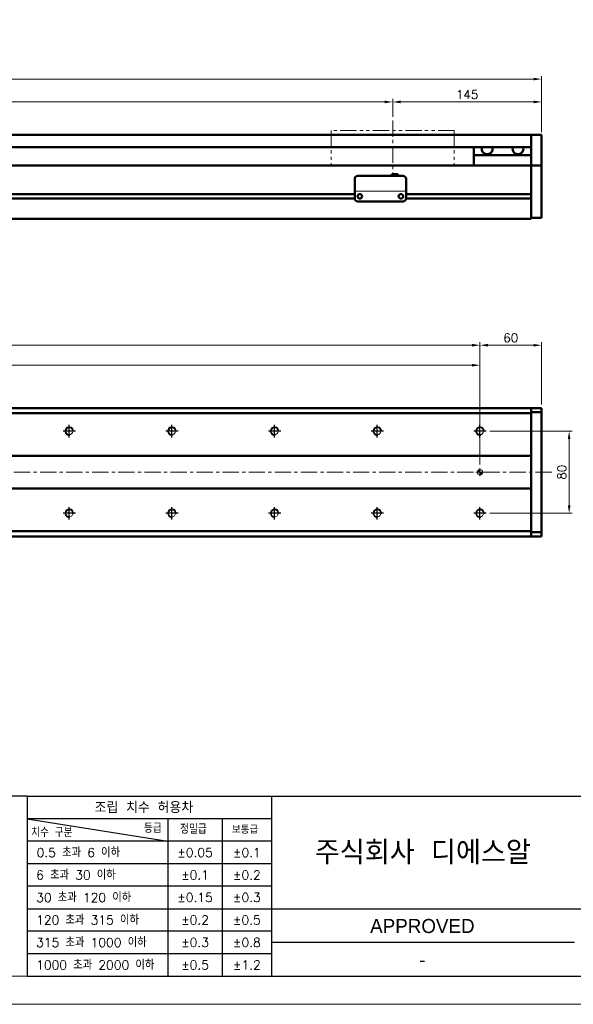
# Model space of a CAD drawing. Header units: millimetres. Extents: x 46891 to 50846, y 6223 to 10155.
# Tile 3 of 5: x 49704 to 50243, y 8529 to 9488. Entities that reach past the tile are written whole.
import ezdxf
from ezdxf.enums import TextEntityAlignment as Align

# ---------------------------------------------------------------- set-up
doc = ezdxf.new("R2010")
doc.units = ezdxf.units.MM
doc.header["$LTSCALE"] = 0.5
doc.linetypes.add('CENTER', pattern=[50.8, 31.75, -6.35, 6.35, -6.35])
doc.linetypes.add('PHANTOM', pattern=[63.5, 31.75, -6.35, 6.35, -6.35, 6.35, -6.35])
doc.layers.get('0').update_dxf_attribs({"lineweight": 20})
doc.layers.add('1', color=1, linetype='CENTER', lineweight=13)
doc.layers.add('외형선(ISO)', color=7, linetype='Continuous', lineweight=50)
for name, color, linetype in [('3', 3, 'Continuous'), ('C', 1, 'CENTER'), ('DIM', 4, 'Continuous')]:
    doc.layers.add(name, color=color, linetype=linetype)
doc.styles.add('ACISOGDT', font='amgdt.shx')
doc.styles.add('DSR TEXT', font='romans.shx', dxfattribs={"bigfont": 'whgtxt.shx'})
doc.styles.get("Standard").update_dxf_attribs({"font": 'romans.shx', "bigfont": 'whgtxt.shx'})
doc.dimstyles.new('DSR', dxfattribs={"dimscale": 2, "dimtxt": 3, "dimasz": 3, "dimexe": 0.5, "dimexo": 0.5, "dimgap": 0.5, "dimtad": 1, "dimdsep": 46, "dimtxsty": 'Standard', "dimcen": 2.5, "dimclrd": 4, "dimclre": 4, "dimclrt": 2, "dimadec": 0, "dimazin": 2, "dimtfac": 1, "dimtmove": 0, "dimatfit": 3, "dimfxl": 0, "dimlwd": -1, "dimlwe": -1, "dimarcsym": 0})

# ---------------------------------------------------------------- blocks, each defined once
blk = doc.blocks.new('A$C13F00394')
at = {"layer": '3'}
for p, q in [((0, 32), (-207.68, 32)), ((0, 32), (202.32, 32)), ((0, 32), (0, 0)), ((43.43, 32), (43.43, 0)), ((0, 28), (25, 24)), ((43.43, 28), (0, 28)), ((25, 28), (25, 0)), ((34.7, 28), (34.7, 0)), ((43.43, 24), (0, 24)), ((43.43, 20), (0, 20)), ((43.43, 16), (0, 16)), ((0, 12), (129.32, 12)), ((43.43, 8), (0, 8)), ((97.32, 6), (43.43, 6)), ((43.43, 4), (0, 4)), ((0, 0), (202.32, 0))]:
    blk.add_line(p, q, dxfattribs=at)
at = {"color": 0, "style": 'DSR TEXT'}
for s, height, p in [('조립 치수 허용차', 2, (11.97, 29.02)), ('치수 구분', 1.5, (0.69, 24.78)), ('등급', 1.5, (20.77, 25.52)), ('정밀급', 1.5, (27.18, 25.37)), ('보통급', 1.3, (36.41, 25.38)), (' 0.5 초과 6 이하', 1.6, (0.56, 21.19)), (' 6 초과 30 이하', 1.6, (0.49, 17.19)), (' 30 초과 120 이하', 1.6, (0.49, 13.19)), (' 120 초과 315 이하', 1.6, (0.49, 9.19)), (' 315 초과 1000 이하', 1.6, (0.49, 5.19)), (' 1000 초과 2000 이하', 1.6, (0.49, 1.19))]:
    blk.add_text(s, height=height, dxfattribs=at).set_placement(p)
at = {"color": 7, "style": 'ACISOGDT'}
blk.add_text('APPROVED', height=2.5, dxfattribs=at).set_placement((70.28, 8.93), align=Align.MIDDLE_CENTER)
at = {"color": 7, "insert": (70.37, 22), "char_height": 4.2, "attachment_point": 5, "style": 'DSR TEXT'}
blk.add_mtext('주식회사 디에스알', dxfattribs=at)
at = {"color": 0, "char_height": 1.6, "attachment_point": 5, "style": 'DSR TEXT'}
for s, insert in [('%%P0.05', (29.85, 22)), ('%%P0.1', (39.07, 22)), ('%%P0.1', (29.85, 18)), ('%%P0.2', (39.07, 18)), ('%%P0.15', (29.85, 14)), ('%%P0.3', (39.07, 14)), ('%%P0.2', (29.85, 10)), ('%%P0.5', (39.07, 10)), ('%%P0.3', (29.85, 6)), ('%%P0.8', (39.07, 6)), ('%%P0.5', (29.85, 2)), ('%%P1.2', (39.07, 2))]:
    blk.add_mtext(s, dxfattribs=dict(at, insert=insert))
blk = doc.blocks.new('A$C1C1952E1')
at = {"color": 1}
blk.add_lwpolyline([(0, 0), (420, 0), (420, 297), (0, 297)], close=True, dxfattribs=at)
at = {"color": 3}
blk.add_lwpolyline([(5, 5), (415, 5), (415, 292), (5, 292)], close=True, dxfattribs=at)
blk = doc.blocks.new('*D116')
at = {"color": 1, "linetype": 'ByBlock'}
for p, q in [((50067.19, 9393.56), (50067.19, 9410.91)), ((50212.19, 9378.56), (50212.19, 9410.91)), ((50204.39, 9407.91), (50074.99, 9407.91))]:
    blk.add_line(p, q, dxfattribs=at)
at = {"color": 1}
for points in [[(50074.99, 9409.22), (50074.99, 9406.61), (50067.19, 9407.91)], [(50204.39, 9409.22), (50204.39, 9406.61), (50212.19, 9407.91)]]:
    blk.add_solid(points, dxfattribs=at)
at = {"layer": 'Defpoints', "color": 0}
for p in [(50067.19, 9407.91), (50067.19, 9389.96), (50212.19, 9374.96)]:
    blk.add_point(p, dxfattribs=at)
at = {"color": 3, "insert": (50139.69, 9415.11), "char_height": 8.4, "attachment_point": 5, "style": 'DSR TEXT'}
blk.add_mtext('145', dxfattribs=at)
blk = doc.blocks.new('*D117')
at = {"color": 1, "linetype": 'ByBlock'}
for p, q in [((48867.19, 9393.56), (48867.19, 9410.91)), ((50067.19, 9393.56), (50067.19, 9410.91)), ((48874.99, 9407.91), (50059.39, 9407.91))]:
    blk.add_line(p, q, dxfattribs=at)
at = {"color": 1}
for points in [[(48874.99, 9409.22), (48874.99, 9406.61), (48867.19, 9407.91)], [(50059.39, 9409.22), (50059.39, 9406.61), (50067.19, 9407.91)]]:
    blk.add_solid(points, dxfattribs=at)
at = {"layer": 'Defpoints', "color": 0}
for p in [(50067.19, 9407.91), (48867.19, 9389.96), (50067.19, 9389.96)]:
    blk.add_point(p, dxfattribs=at)
at = {"color": 3, "insert": (49467.19, 9415.11), "char_height": 8.4, "attachment_point": 5, "style": 'DSR TEXT'}
blk.add_mtext('STROKE : 1200', dxfattribs=at)
blk = doc.blocks.new('*D119')
at = {"color": 1, "linetype": 'ByBlock'}
for p, q in [((48712.19, 9379.56), (48712.19, 9433.19)), ((48719.99, 9430.19), (50204.39, 9430.19)), ((50212.19, 9379.56), (50212.19, 9433.19))]:
    blk.add_line(p, q, dxfattribs=at)
at = {"color": 1}
for points in [[(48719.99, 9431.49), (48719.99, 9428.89), (48712.19, 9430.19)], [(50204.39, 9431.49), (50204.39, 9428.89), (50212.19, 9430.19)]]:
    blk.add_solid(points, dxfattribs=at)
at = {"layer": 'Defpoints', "color": 0}
for p in [(50212.19, 9430.19), (48712.19, 9375.96), (50212.19, 9375.96)]:
    blk.add_point(p, dxfattribs=at)
at = {"color": 3, "insert": (49462.19, 9437.39), "char_height": 8.4, "attachment_point": 5, "style": 'DSR TEXT'}
blk.add_mtext('1500', dxfattribs=at)
blk = doc.blocks.new('A$C33E56CC6')
h = blk.add_hatch()
h.set_pattern_fill('ANSI31', color=256, style=0)
h.set_pattern_definition([(45, (-7065.45672, -6508.5399), (-0.0883883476, 0.0883883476), [])])
h.paths.add_polyline_path([(4, 6.5, 0.414214), (1.5, 4), (4, 4)])
h.paths.add_polyline_path([(6.5, 4), (4, 4), (4, 1.5, 0.414214)])
blk.add_circle((4, 4), 2.5)
at = {"layer": '1'}
for p, q in [((0, 4), (8, 4)), ((4, 0), (4, 8))]:
    blk.add_line(p, q, dxfattribs=at)
blk = doc.blocks.new('tap8')
blk.add_circle((0, 0), 3.4)
at = {"layer": 'C', "color": 1, "linetype": 'CENTER'}
for p, q in [((-6.05, 0), (6.05, 0)), ((0, -6.05), (0, 6.05))]:
    blk.add_line(p, q, dxfattribs=at)
at = {"layer": 'DIM', "color": 3}
blk.add_arc((0, 0), 4, 263.84551, 189.43144, dxfattribs=at)
blk = doc.blocks.new('*D120')
at = {"color": 1, "linetype": 'ByBlock'}
for p, q in [((48852.19, 9054.87), (48852.19, 9154.46)), ((48859.99, 9151.46), (50144.39, 9151.46)), ((50152.19, 9054.87), (50152.19, 9154.46))]:
    blk.add_line(p, q, dxfattribs=at)
at = {"color": 1}
for points in [[(48859.99, 9152.76), (48859.99, 9150.16), (48852.19, 9151.46)], [(50144.39, 9152.76), (50144.39, 9150.16), (50152.19, 9151.46)]]:
    blk.add_solid(points, dxfattribs=at)
at = {"layer": 'Defpoints', "color": 0}
for p in [(50152.19, 9151.46), (48852.19, 9051.27), (50152.19, 9051.27)]:
    blk.add_point(p, dxfattribs=at)
at = {"color": 3, "insert": (49502.19, 9158.66), "char_height": 8.4, "attachment_point": 5, "style": 'DSR TEXT'}
blk.add_mtext('1300%%P0.02', dxfattribs=at)
blk = doc.blocks.new('*D122')
at = {"color": 1, "linetype": 'ByBlock'}
for p, q in [((50152.19, 9098.48), (50152.19, 9173.94)), ((50159.99, 9170.94), (50204.39, 9170.94)), ((50212.19, 9113.37), (50212.19, 9173.94))]:
    blk.add_line(p, q, dxfattribs=at)
at = {"color": 1}
for points in [[(50159.99, 9172.24), (50159.99, 9169.64), (50152.19, 9170.94)], [(50204.39, 9172.24), (50204.39, 9169.64), (50212.19, 9170.94)]]:
    blk.add_solid(points, dxfattribs=at)
at = {"layer": 'Defpoints', "color": 0}
for p in [(50212.19, 9170.94), (50212.19, 9109.77), (50152.19, 9094.88)]:
    blk.add_point(p, dxfattribs=at)
at = {"color": 3, "insert": (50182.19, 9178.14), "char_height": 8.4, "attachment_point": 5, "style": 'DSR TEXT'}
blk.add_mtext('60', dxfattribs=at)
blk = doc.blocks.new('*D125')
at = {"color": 1, "linetype": 'ByBlock'}
for p, q in [((48852.19, 9096.92), (48852.19, 9173.94)), ((48859.99, 9170.94), (50144.39, 9170.94)), ((50152.19, 9096.92), (50152.19, 9173.94))]:
    blk.add_line(p, q, dxfattribs=at)
at = {"color": 1}
for points in [[(48859.99, 9172.24), (48859.99, 9169.64), (48852.19, 9170.94)], [(50144.39, 9172.24), (50144.39, 9169.64), (50152.19, 9170.94)]]:
    blk.add_solid(points, dxfattribs=at)
at = {"layer": 'Defpoints', "color": 0}
for p in [(50152.19, 9170.94), (48852.19, 9093.32), (50152.19, 9093.32)]:
    blk.add_point(p, dxfattribs=at)
at = {"color": 3, "insert": (49502.19, 9178.14), "char_height": 8.4, "attachment_point": 5, "style": 'DSR TEXT'}
blk.add_mtext('13X100PITCH=1300', dxfattribs=at)
blk = doc.blocks.new('*D126')
at = {"color": 1, "linetype": 'ByBlock'}
for p, q in [((50161.84, 9087.27), (50242.03, 9087.27)), ((50239.03, 9015.07), (50239.03, 9079.47)), ((50161.84, 9007.27), (50242.03, 9007.27))]:
    blk.add_line(p, q, dxfattribs=at)
at = {"color": 1}
for points in [[(50237.73, 9079.47), (50240.33, 9079.47), (50239.03, 9087.27)], [(50237.73, 9015.07), (50240.33, 9015.07), (50239.03, 9007.27)]]:
    blk.add_solid(points, dxfattribs=at)
at = {"layer": 'Defpoints', "color": 0}
for p in [(50158.24, 9087.27), (50239.03, 9087.27), (50158.24, 9007.27)]:
    blk.add_point(p, dxfattribs=at)
at = {"color": 3, "insert": (50231.83, 9047.27), "char_height": 8.4, "attachment_point": 5, "rotation": 90, "style": 'DSR TEXT'}
blk.add_mtext('80', dxfattribs=at)

msp = doc.modelspace()

# ---------------------------------------------------------------- linework, layer by layer
at = {"color": 6, "linetype": 'PHANTOM'}
for p, q in [((50127.18959, 9379.96408), (50007.18959, 9379.96408)), ((50007.18959, 9379.96408), (50007.18959, 9345.96408)), ((50127.18959, 9379.96408), (50127.18959, 9345.96408))]:
    msp.add_line(p, q, dxfattribs=at)
msp.add_line((50030.18959, 9320.96422), (50080.18959, 9320.96422))
at = {"layer": '1'}
for p, q in [((50067.18959, 9389.96408), (50067.18959, 9335.96408)), ((50222.18959, 9047.27022), (48702.18959, 9047.27022))]:
    msp.add_line(p, q, dxfattribs=at)
at = {"layer": '3'}
msp.add_line((49711.23583, 8556.37352), (50819.04532, 8556.37352), dxfattribs=at)
at = {"layer": '외형선(ISO)'}
for p, q in [((48927.18959, 9375.96408), (50202.18959, 9375.96408)), ((50202.18959, 9375.96408), (50202.18959, 9373.96408)), ((50202.18959, 9375.96408), (50212.18959, 9375.96408)), ((50202.18959, 9373.96408), (50202.18959, 9375.96408)), ((50202.18959, 9373.17956), (50202.18959, 9373.96408)), ((50202.18959, 9373.96408), (50202.18959, 9373.17956)), ((50202.18959, 9372.68085), (50202.18959, 9373.17956)), ((50202.18959, 9373.17956), (50202.18959, 9372.68085)), ((50202.18959, 9372.68085), (50202.18959, 9371.61237)), ((50202.18959, 9371.61237), (50202.18959, 9372.68085)), ((50202.18959, 9371.61237), (50202.18959, 9368.62656)), ((50202.18959, 9368.62656), (50202.18959, 9371.61237)), ((50212.18959, 9373.96408), (50212.18959, 9375.96408)), ((50212.18959, 9373.96408), (50212.18959, 9373.17956)), ((50212.18959, 9373.17956), (50212.18959, 9372.68085)), ((50212.18959, 9371.61237), (50212.18959, 9372.68085)), ((50212.18959, 9368.62656), (50212.18959, 9371.61237)), ((48927.18959, 9363.96408), (50202.18959, 9363.96408)), ((50146.18959, 9355.96408), (50146.18959, 9363.96408)), ((50202.18959, 9360.06226), (50202.18959, 9368.62656)), ((50202.18959, 9368.62656), (50202.18959, 9364.46408)), ((50212.18959, 9368.62656), (50212.18959, 9360.06226)), ((50202.18959, 9355.96408), (50146.18959, 9355.96408)), ((50146.18959, 9345.96408), (50146.18959, 9355.96408)), ((50202.18959, 9357.96697), (50202.18959, 9360.06226)), ((50202.18959, 9346.54502), (50202.18959, 9357.96697)), ((50212.18959, 9360.06226), (50212.18959, 9357.96697)), ((50212.18959, 9357.96697), (50212.18959, 9346.54502)), ((50202.18959, 9345.96408), (48872.18959, 9345.96408)), ((50202.18959, 9345.96408), (50202.18959, 9346.54502)), ((50202.18959, 9342.96408), (50202.18959, 9345.96408)), ((50202.18959, 9345.96408), (50202.18959, 9342.96408)), ((50202.18959, 9345.96408), (50212.18959, 9345.96408)), ((50202.18959, 9342.96408), (50202.18959, 9318.41408)), ((50202.18959, 9300.20672), (50202.18959, 9342.96408)), ((50212.18959, 9346.54502), (50212.18959, 9345.96408)), ((50212.18959, 9342.96408), (50212.18959, 9345.96408)), ((50212.18959, 9342.96408), (50212.18959, 9300.20672)), ((50030.18959, 9322.96424), (50030.18959, 9332.96424)), ((50033.18959, 9335.96424), (50077.18959, 9335.96424)), ((50066.18959, 9337.46423), (50066.18959, 9335.96424)), ((50066.18959, 9337.46423), (50072.18959, 9337.46423)), ((50072.18959, 9337.46423), (50072.18959, 9335.96424)), ((50080.18959, 9332.96424), (50080.18959, 9322.96424)), ((50030.18959, 9322.96424), (50030.18959, 9320.96423)), ((50080.18959, 9320.96423), (50080.18959, 9322.96424)), ((50030.20004, 9313.71408), (48926.17915, 9313.71408)), ((50030.18959, 9318.21408), (48926.18959, 9318.21408)), ((50030.18959, 9320.9642), (50030.18959, 9320.96423)), ((50030.18959, 9320.4642), (50030.18959, 9320.9642)), ((50030.18959, 9313.9642), (50030.18959, 9320.4642)), ((50035.21293, 9318.21408), (50035.16626, 9318.21408)), ((50075.21293, 9318.21408), (50075.16626, 9318.21408)), ((50202.18959, 9313.71408), (50080.17915, 9313.71408)), ((50080.18959, 9320.96423), (50080.18959, 9320.9642)), ((50080.18959, 9320.9642), (50080.18959, 9320.4642)), ((50080.18959, 9320.4642), (50080.18959, 9313.9642)), ((50202.18959, 9318.21408), (50080.18959, 9318.21408)), ((50202.18959, 9313.51408), (50202.18959, 9300.20672)), ((50033.18959, 9310.9642), (50077.18959, 9310.9642)), ((48722.18959, 9293.96408), (50202.18959, 9293.96408)), ((50202.18959, 9298.0854), (50202.18959, 9300.20672)), ((50202.18959, 9300.20672), (50202.18959, 9298.0854)), ((50202.18959, 9298.0854), (50202.18959, 9293.96408)), ((50202.18959, 9294.96408), (50202.18959, 9298.0854)), ((50202.18959, 9294.96408), (50212.18959, 9294.96408)), ((50212.18959, 9298.0854), (50212.18959, 9300.20672)), ((50212.18959, 9298.0854), (50212.18959, 9294.96408)), ((50202.18959, 9109.77022), (48785.18959, 9109.77022)), ((48785.18959, 9104.77022), (50202.18959, 9104.77022)), ((50202.18959, 9108.89154), (50202.18959, 9109.77022)), ((50202.18959, 9109.77022), (50202.18959, 9108.89154)), ((50202.18959, 9109.77022), (50212.18959, 9109.77022)), ((50202.18959, 9108.89154), (50202.18959, 9104.77022)), ((50202.18959, 9105.77022), (50202.18959, 9108.89154)), ((50202.18959, 9105.77022), (50212.18959, 9105.77022)), ((50202.18959, 9104.77022), (50202.18959, 9063.27022)), ((50212.18959, 9108.89154), (50212.18959, 9109.77022)), ((50212.18959, 9108.89154), (50212.18959, 9105.77022)), ((50212.18959, 9105.77022), (50212.18959, 8988.77022)), ((50202.18959, 9063.27022), (48785.18959, 9063.27022)), ((50202.18959, 9063.27022), (50202.18959, 9062.41666)), ((50202.18959, 9062.41666), (50202.18959, 9062.06311)), ((50202.18959, 9062.06311), (50202.18959, 9032.47732)), ((50202.18959, 9032.47732), (50202.18959, 9062.06311)), ((48785.18959, 9031.27022), (50202.18959, 9031.27022)), ((50202.18959, 9032.47732), (50202.18959, 9032.12377)), ((50202.18959, 9032.12377), (50202.18959, 9031.27022)), ((50202.18959, 9031.27022), (50202.18959, 8989.77022)), ((50202.18959, 8989.77022), (48785.18959, 8989.77022)), ((50202.18959, 8989.77022), (50202.18959, 8985.6489)), ((50202.18959, 8985.6489), (50202.18959, 8988.77022)), ((50202.18959, 8988.77022), (50212.18959, 8988.77022)), ((50212.18959, 8988.77022), (50212.18959, 8985.6489)), ((50202.18959, 8984.77022), (48785.18959, 8984.77022)), ((50202.18959, 8984.77022), (50202.18959, 8985.6489)), ((50202.18959, 8985.6489), (50202.18959, 8984.77022)), ((50202.18959, 8984.77022), (50212.18959, 8984.77022)), ((50212.18959, 8984.77022), (50212.18959, 8985.6489))]:
    msp.add_line(p, q, dxfattribs=at)
for centre in [(50035.18959, 9315.9642), (50075.18959, 9315.9642)]:
    msp.add_circle(centre, 2.25, dxfattribs=at)
for centre, start, end in [((50033.18959, 9332.96424), 90, 180), ((50077.18959, 9332.96424), 0, 90), ((50033.18959, 9313.9642), 180, 270), ((50077.18959, 9313.9642), 270, 0)]:
    msp.add_arc(centre, 3, start, end, dxfattribs=at)
for centre in [(50159.18959, 9361.96408), (50189.18959, 9361.96408)]:
    msp.add_ellipse(centre, major_axis=(5.25, 0), ratio=0.923076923, start_param=2.716178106, end_param=6.708599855, dxfattribs=at)

# ---------------------------------------------------------------- block references
at = {"xscale": 5.4756, "yscale": 5.4756, "zscale": 5.4756}
for name, p in [('A$C1C1952E1', (48546.67132, 8528.99552)), ('A$C13F00394', (49711.23583, 8556.37352))]:
    msp.add_blockref(name, p, dxfattribs=at)
at = {"rotation": 90}
for p in [(49752.18959, 9087.27022), (49852.18959, 9087.27022), (49952.18959, 9087.27022), (50052.18959, 9087.27022), (50152.18959, 9087.27022), (49752.18959, 9007.27022), (49852.18959, 9007.27022), (49952.18959, 9007.27022), (50052.18959, 9007.27022), (50152.18959, 9007.27022)]:
    msp.add_blockref('tap8', p, dxfattribs=at)
msp.add_blockref('A$C33E56CC6', (50148.18959, 9043.27022))

# ---------------------------------------------------------------- texts
at = {"color": 2, "style": 'ACISOGDT'}
msp.add_text('-', height=13.689, dxfattribs=at).set_placement((50096.07712, 8572.39072), align=Align.MIDDLE_CENTER)

# ---------------------------------------------------------------- dimensions: what is measured, and where the dimension line sits
for base, p1, p2, picture, middle in [((50212.18959, 9430.19202), (48712.18959, 9375.96408), (50212.18959, 9375.96408), '*D119', (49462.18959, 9437.39202)), ((50067.18959, 9407.91493), (50212.18959, 9374.96408), (50067.18959, 9389.96408), '*D116', (50139.68959, 9415.11493))]:
    dim = msp.add_linear_dim(base=base, p1=p1, p2=p2, dimstyle='DSR', override={"dimscale": 3, "dimtxt": 2.8, "dimasz": 2.600136, "dimexe": 1, "dimexo": 1.2, "dimgap": 1, "dimdec": 4, "dimtxsty": 'DSR TEXT', "dimclrd": 1, "dimclre": 1, "dimclrt": 3, "dimtdec": 4, "dimtix": 1})
    dim.commit()
    dim.dimension.update_dxf_attribs({"geometry": picture, "text_midpoint": middle})
for base, p1, p2, text, picture, middle in [((50067.18959, 9407.91493), (48867.18959, 9389.96408), (50067.18959, 9389.96408), 'STROKE : <>', '*D117', (49467.18959, 9415.11493)), ((50152.18959, 9170.94482), (48852.18959, 9093.31719), (50152.18959, 9093.31719), '13X100PITCH=<>', '*D125', (49502.18959, 9178.14482)), ((50152.18959, 9151.4623), (48852.18959, 9051.27022), (50152.18959, 9051.27022), '<>%%P0.02', '*D120', (49502.18959, 9158.6623))]:
    dim = msp.add_linear_dim(base=base, p1=p1, p2=p2, text=text, dimstyle='DSR', override={"dimscale": 3, "dimtxt": 2.8, "dimasz": 2.600136, "dimexe": 1, "dimexo": 1.2, "dimgap": 1, "dimdec": 4, "dimtxsty": 'DSR TEXT', "dimclrd": 1, "dimclre": 1, "dimclrt": 3, "dimtdec": 4, "dimtix": 1})
    dim.commit()
    dim.dimension.update_dxf_attribs({"geometry": picture, "text_midpoint": middle})
dim = msp.add_linear_dim(base=(50212.18959, 9170.94482), p1=(50152.18959, 9094.88185), p2=(50212.18959, 9109.77022), dimstyle='DSR', override={"dimscale": 3, "dimtxt": 2.8, "dimasz": 2.600136, "dimexe": 1, "dimexo": 1.2, "dimgap": 1, "dimdec": 4, "dimtxsty": 'DSR TEXT', "dimclrd": 1, "dimclre": 1, "dimclrt": 3, "dimtdec": 4, "dimtix": 1})
dim.commit()
dim.dimension.update_dxf_attribs({"geometry": '*D122', "text_midpoint": (50182.18959, 9170.94482), "dimtype": 160})
dim = msp.add_linear_dim(base=(50239.02813, 9087.27022), p1=(50158.23656, 9007.27022), p2=(50158.23656, 9087.27022), angle=90, dimstyle='DSR', override={"dimscale": 3, "dimtxt": 2.8, "dimasz": 2.600136, "dimexe": 1, "dimexo": 1.2, "dimgap": 1, "dimdec": 4, "dimtxsty": 'DSR TEXT', "dimclrd": 1, "dimclre": 1, "dimclrt": 3, "dimtdec": 4, "dimtix": 1})
dim.commit()
dim.dimension.update_dxf_attribs({"geometry": '*D126', "text_midpoint": (50231.82813, 9047.27022)})

doc.saveas('drawing.dxf')
